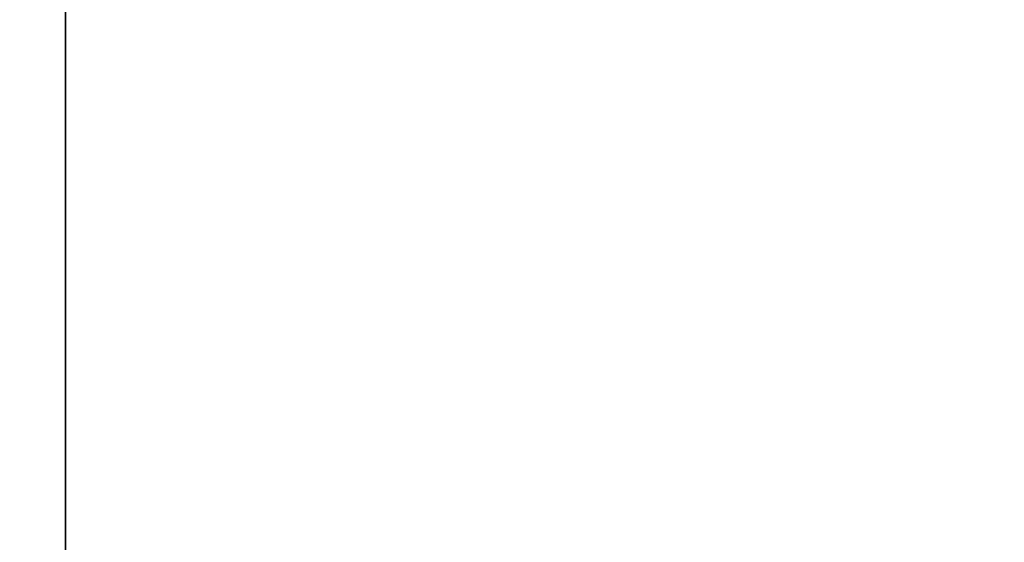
# Model space of a CAD drawing. Extents: x 0 to 80, y 0 to 80.
# Tile 187 of 256: x 8.37776 to 8.38081, y 35.41905 to 35.42067. Entities that reach past the tile are written whole.
import ezdxf

# ---------------------------------------------------------------- set-up
doc = ezdxf.new("R2010")
doc.units = 0
doc.header["$LTSCALE"] = 25.4
doc.layers.get('0').update_dxf_attribs({"color": 13, "linetype": 'CONTINUOUS'})

# ---------------------------------------------------------------- blocks, each defined once
blk = doc.blocks.new('ORBIT-I-KINKIET-20-7806-78')
at = {"color": 7}
blk.add_line((24.774519, 35.7683601, 304.1225586), (24.774519, 35.64608, 304.1225586), dxfattribs=at)
mesh = blk.add_polyface(dxfattribs=at)
corners = [(25.0446873, 35.7683601, 343.570343), (24.3199768, 35.64608, 343.1353149), (25.0446873, 35.64608, 343.570343)]
mesh.append_faces([[corners[k] for k in face] for face in [(0, 1, 2)]], dxfattribs={"color": 7})
mesh = blk.add_polyface(dxfattribs=at)
corners = [(25.0446873, 35.7683601, 343.570343), (24.3199768, 35.7683601, 343.1353149), (24.3199768, 35.64608, 343.1353149)]
mesh.append_faces([[corners[k] for k in face] for face in [(0, 1, 2)]], dxfattribs={"color": 7})
mesh = blk.add_polyface(dxfattribs=at)
corners = [(25.4827461, 35.64608, 303.7221375), (24.774519, 35.7683601, 304.1225586), (25.4827461, 35.7683601, 303.7221375)]
mesh.append_faces([[corners[k] for k in face] for face in [(0, 1, 2)]], dxfattribs={"color": 7})
mesh = blk.add_polyface(dxfattribs=at)
corners = [(25.4827461, 35.64608, 303.7221375), (24.774519, 35.64608, 304.1225586), (24.774519, 35.7683601, 304.1225586)]
mesh.append_faces([[corners[k] for k in face] for face in [(0, 1, 2)]], dxfattribs={"color": 7})

msp = doc.modelspace()

# ---------------------------------------------------------------- block references
at = {"color": 0}
msp.add_blockref('ORBIT-I-KINKIET-20-7806-78', (-16.3966141, -0.3460782, -57.5), dxfattribs=at)

doc.saveas('drawing.dxf')
